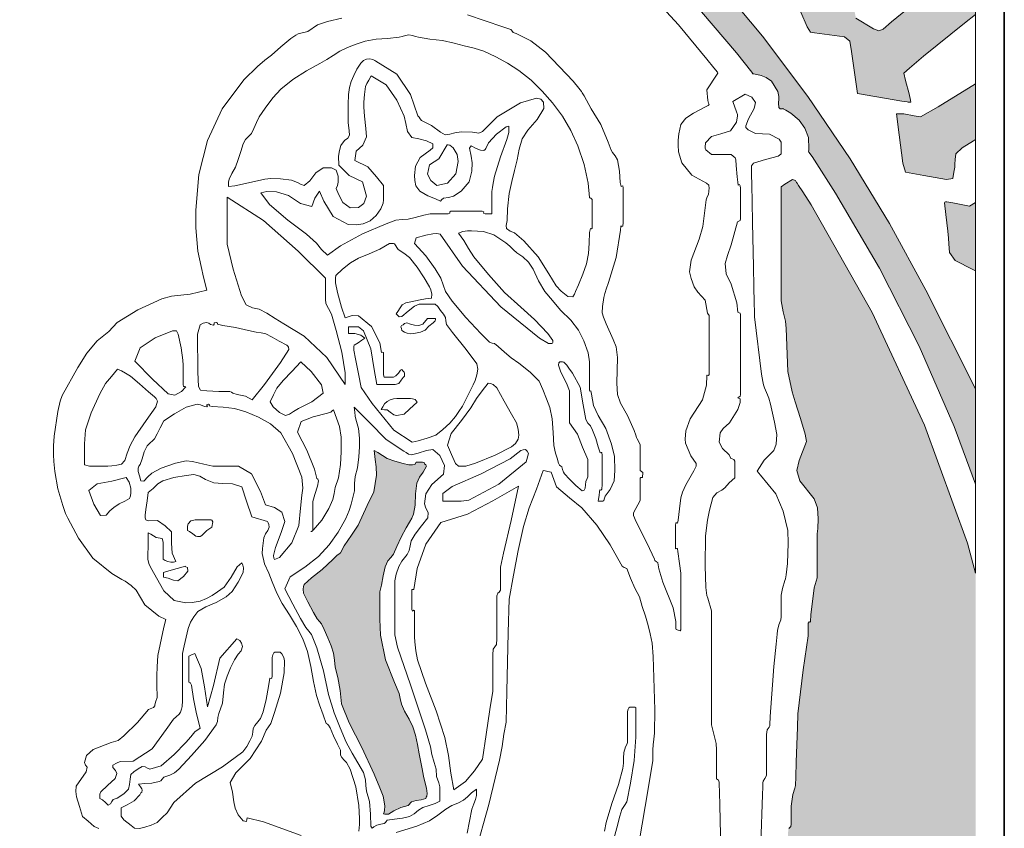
# Model space of a CAD drawing. Header units: metres. Extents: x -185 to -10, y 10 to 129.
# Tile 28 of 29: x -20 to -10, y 114 to 122. Entities that reach past the tile are written whole.
import ezdxf

# ---------------------------------------------------------------- set-up
doc = ezdxf.new("R2010")
doc.units = ezdxf.units.M
doc.header["$LTSCALE"] = 0.0125
doc.layers.add('Z_Schriftfeld-Logo', color=7, linetype='Continuous', lineweight=0, true_color=0xcccccc)
doc.layers.add('Z_Schriftfeld-Logoschraffur', color=7, linetype='Continuous', lineweight=0, true_color=0xdedede)

# ---------------------------------------------------------------- blocks, each defined once
blk = doc.blocks.new('UzK_Logo')
at = {"layer": 'Z_Schriftfeld-Logoschraffur'}
h = blk.add_hatch(color=256, dxfattribs=at)
h.dxf.hatch_style = 1
h.paths.add_polyline_path([(11.609, 17.016), (11.014, 16.91), (11.129, 16.315), (11.716, 16.421)], flags=17)
h.paths.add_polyline_path([(10.726, 15.474), (10.689, 15.684), (10.479, 15.646), (10.155, 15.589), (10.118, 15.462), (10.154, 15.219), (10.208, 14.983), (10.415, 15.02), (10.734, 15.078), (10.784, 15.15)], flags=17)
h.paths.add_polyline_path([(12.847, 15.516), (12.932, 15.578), (12.998, 15.563), (13.059, 15.539), (13.079, 15.509), (13.082, 15.469), (13.088, 15.431), (13.093, 15.391), (13.093, 15.258), (13.093, 15.128), (13.049, 15.074), (12.965, 15.013), (12.897, 14.952), (12.952, 14.917), (13.236, 14.874), (13.471, 14.839), (13.577, 14.832), (13.7, 14.817), (13.837, 14.801), (13.806, 14.883), (13.696, 15), (13.619, 15.103), (13.606, 15.244), (13.585, 15.549), (13.573, 15.739), (13.323, 15.792), (12.804, 15.9), (12.519, 15.959), (12.339, 15.753), (12.011, 15.377), (11.854, 15.196), (11.941, 15.027), (12.08, 14.756), (12.141, 14.642), (12.261, 14.642), (12.436, 14.642), (12.513, 14.642), (12.516, 14.631), (12.514, 14.611), (12.524, 14.542), (12.543, 14.468), (12.532, 14.398), (12.385, 14.245), (12.215, 14.086), (12.116, 14.17), (11.988, 14.454), (11.859, 14.738), (11.734, 14.884), (11.619, 14.9), (11.506, 14.913), (11.391, 14.924), (11.294, 14.932), (11.207, 14.939), (11.156, 14.902), (11.119, 14.839), (11.096, 14.791), (11.121, 14.772), (11.205, 14.748), (11.282, 14.731), (11.386, 14.469), (11.496, 14.141), (11.667, 13.858), (11.895, 13.716), (12.165, 13.659), (12.438, 13.604), (12.631, 13.769), (12.987, 14.094), (13.17, 14.262), (13.128, 14.432), (13.056, 14.722), (13.022, 14.852), (12.885, 14.852), (12.676, 14.852), (12.587, 14.868), (12.541, 14.966), (12.502, 15.056), (12.5, 15.104), (12.65, 15.289)])
h.paths.add_polyline_path([(14.874, 14.09), (14.874, 14.127), (14.871, 14.163), (14.858, 14.236), (14.84, 14.311), (14.664, 14.292), (14.359, 14.258), (14.246, 14.235), (14.268, 14.001), (14.296, 13.712), (14.307, 13.649), (14.322, 13.645), (14.337, 13.642), (14.385, 13.647), (14.537, 13.667), (14.642, 13.681), (14.667, 13.682), (14.716, 13.682), (14.742, 13.682), (14.792, 13.688), (14.866, 13.703), (14.912, 13.728), (14.895, 13.865), (14.877, 14.012), (14.874, 14.043)])
h.paths.add_polyline_path([(13.704, 12.948), (13.688, 13.044), (13.669, 13.14), (13.481, 13.119), (13.167, 13.085), (13.077, 13.049), (13.107, 12.777), (13.136, 12.504), (13.157, 12.479), (13.217, 12.479), (13.253, 12.479), (13.374, 12.493), (13.6, 12.523), (13.739, 12.582), (13.73, 12.696), (13.716, 12.832)])
h.paths.add_polyline_path([(13.749, 16.794), (12.925, 17.441), (12.07, 18.049), (11.186, 18.616), (10.436, 19.047), (9.79, 19.047), (10.277, 18.791), (11.061, 18.335), (11.823, 17.848), (12.563, 17.33), (13.28, 16.782), (13.973, 16.205), (14.641, 15.599), (15.283, 14.967), (15.898, 14.309), (16.119, 14.051), (16.119, 14.514), (16.019, 14.63), (15.297, 15.387), (14.54, 16.109)])
h.paths.add_polyline_path([(12.371, 19.047), (11.866, 19.047, -0.061115), (16.119, 15.614), (16.119, 16.001, 0.053309)])
h.paths.add_polyline_path([(16.065, 12.892), (16.076, 12.965), (16.077, 12.982), (16.072, 12.993), (16.062, 13), (16.022, 13.008), (15.913, 13.021), (15.473, 13.083), (15.434, 12.83), (15.424, 12.77), (15.385, 12.721), (15.278, 12.631), (14.856, 12.281), (14.436, 11.938), (14.331, 11.852), (14.29, 11.823), (14.223, 11.823), (13.979, 11.823), (13.876, 11.823), (13.833, 11.823), (14.124, 11.147), (14.197, 10.979), (14.236, 10.921), (14.28, 10.914), (14.452, 10.891), (14.622, 10.867), (14.684, 10.817), (14.703, 10.699), (14.772, 10.219), (15.276, 10.131), (15.34, 10.122), (15.349, 10.121), (15.38, 10.121), (15.377, 10.142), (15.36, 10.216), (15.321, 10.367), (15.302, 10.451), (15.365, 10.51), (15.526, 10.645), (15.992, 11.021), (16.119, 11.123), (16.119, 11.909), (16.116, 11.893), (16.109, 11.834), (16.073, 11.786), (15.971, 11.702), (15.564, 11.368), (15.161, 11.037), (15.063, 10.955), (15.013, 10.936), (14.955, 10.959), (14.754, 11.08), (14.696, 11.348), (14.685, 11.417), (14.731, 11.481), (14.958, 11.662), (15.28, 11.919), (15.602, 12.176), (15.829, 12.358), (15.888, 12.399), (15.91, 12.398), (15.995, 12.399)])
h.paths.add_polyline_path([(16.119, 10.328), (15.693, 10.066), (15.492, 9.951), (15.417, 9.965), (15.3, 9.987), (15.215, 9.988), (15.247, 9.746), (15.29, 9.423), (15.318, 9.319), (15.53, 9.282), (15.789, 9.237), (15.861, 9.248), (15.873, 9.318), (15.882, 9.378), (15.884, 9.41), (15.888, 9.465), (15.896, 9.529), (15.966, 9.597), (16.096, 9.679), (16.119, 9.693)])
h.paths.add_polyline_path([(16.119, 8.975), (16.049, 8.933), (15.976, 8.946), (15.86, 8.97), (15.793, 8.982), (15.778, 8.981), (15.769, 8.977), (15.763, 8.968), (15.779, 8.837), (15.802, 8.644), (15.811, 8.567), (15.814, 8.499), (15.822, 8.401), (15.886, 8.309), (16.088, 8.209), (16.119, 8.194)])
h = blk.add_hatch(color=256, dxfattribs=at)
h.dxf.hatch_style = 1
h.paths.add_polyline_path([(11.305, 13.347), (10.637, 13.89), (9.943, 14.401), (9.587, 14.643), (9.487, 14.709), (9.477, 14.296), (9.507, 14.275), (9.566, 14.235), (9.683, 14.155), (10.144, 13.825), (11.031, 13.12), (11.87, 12.361), (12.656, 11.548), (13.389, 10.685), (13.575, 10.446), (13.671, 10.424), (13.729, 10.403), (13.789, 10.36), (13.86, 10.243), (13.872, 10.184), (13.872, 10.158), (13.869, 10.11), (13.873, 10.057), (13.888, 10.042), (13.917, 10.046), (13.952, 10.028), (14.008, 9.994), (14.103, 9.916), (14.171, 9.824), (14.21, 9.715), (14.216, 9.587), (14.213, 9.56), (14.217, 9.55), (14.252, 9.498), (14.52, 9.081), (15.022, 8.222), (15.474, 7.332), (15.876, 6.414), (16.119, 5.755), (16.119, 6.73), (16.119, 6.844), (15.55, 7.971), (15.136, 8.733), (14.687, 9.471), (14.203, 10.185), (13.686, 10.873), (13.136, 11.535), (12.555, 12.168), (11.944, 12.773)])
h = blk.add_hatch(color=256, dxfattribs=at)
h.dxf.hatch_style = 1
h.paths.add_polyline_path([(16.119, 4.735), (16.026, 5.081), (15.537, 6.427), (14.94, 7.716), (14.241, 8.945), (14.146, 9.094), (14.099, 9.168), (14.081, 9.195), (14.062, 9.223), (14.029, 9.235), (13.941, 9.181), (13.901, 9.153), (13.901, 9.108), (13.901, 9.03), (13.901, 8.799), (13.9, 8.225), (13.9, 7.987), (13.9, 7.902), (13.9, 7.849), (13.924, 7.725), (13.942, 7.649), (13.947, 7.615), (13.955, 7.533), (13.976, 7.042), (14.024, 6.81), (14.059, 6.694), (14.12, 6.505), (14.175, 6.327), (14.187, 6.24), (14.103, 6.023), (14.077, 5.909), (14.112, 5.791), (14.275, 5.587), (14.313, 5.484), (14.322, 5.359), (14.317, 5.246), (14.31, 5.188), (14.31, 5.135), (14.31, 5.043), (14.31, 4.821), (14.31, 4.731), (14.31, 4.684), (14.275, 4.568), (14.238, 4.261), (14.233, 4.186), (14.228, 4.178), (14.218, 4.182), (14.206, 4.165), (14.206, 4.111), (14.206, 4.019), (14.151, 3.633), (14.09, 3.129), (14.085, 2.973), (14.078, 2.777), (14.071, 2.577), (14.065, 2.409), (14.062, 2.309), (14.054, 2.281), (14.032, 2.208), (14.012, 2.075), (14.012, 2.034), (14.012, 1.944), (14.012, 1.844), (13.985, 1.82), (13.98, 1.806), (13.977, 1.72), (13.971, 1.561), (13.957, 1.164), (13.952, 0.999), (13.948, 0.904), (13.918, 0.861), (13.917, 0.849), (13.917, 0.836), (13.917, 0.787), (13.917, 0.591), (13.917, 0.312), (13.917, -0.278), (13.917, -0.479), (13.917, -0.533), (13.918, -0.547), (13.935, -0.554), (13.956, -0.588), (13.956, -0.679), (13.956, -0.827), (13.956, -1.009), (13.956, -1.19), (13.956, -1.338), (13.956, -1.421), (13.959, -1.444), (13.972, -1.511), (14.073, -2.106), (14.087, -2.207), (14.093, -2.26), (14.093, -2.328), (14.093, -2.474), (14.093, -2.591), (14.119, -2.659), (14.144, -2.768), (14.155, -2.88), (14.166, -2.957), (14.189, -2.95), (14.189, -2.977), (14.189, -3.044), (14.189, -3.179), (14.189, -3.367), (14.189, -3.857), (14.189, -4.416), (14.189, -4.942), (14.189, -5.163), (14.189, -5.338), (14.189, -5.456), (14.189, -5.504), (14.196, -5.524), (14.243, -5.576), (14.351, -5.694), (14.431, -5.891), (14.447, -5.997), (14.431, -6.143), (14.36, -6.266), (14.241, -6.369), (14.165, -6.419), (14.143, -6.442), (14.143, -6.521), (14.143, -6.668), (14.143, -6.87), (14.143, -7.389), (14.143, -7.974), (14.143, -8.52), (14.143, -8.746), (14.143, -8.924), (14.143, -9.04), (14.143, -9.082), (14.191, -9.073), (14.201, -9.058), (14.382, -8.764), (15.048, -7.552), (15.615, -6.282), (16.079, -4.959), (16.119, -4.806)])
blk.add_hatch(color=256, dxfattribs=at).paths.add_polyline_path([(9.316, 4.211), (9.316, 4.365), (9.316, 4.522), (9.334, 4.6), (9.353, 4.707), (9.376, 4.811), (9.408, 4.878), (9.44, 4.914), (9.47, 4.953), (9.51, 5.043), (9.558, 5.15), (9.616, 5.256), (9.656, 5.318), (9.681, 5.364), (9.701, 5.411), (9.72, 5.514), (9.724, 5.643), (9.739, 5.764), (9.77, 5.833), (9.81, 5.893), (9.85, 5.96), (9.839, 5.976), (9.827, 5.986), (9.822, 6.003), (9.802, 6.005), (9.757, 6.005), (9.73, 6.005), (9.715, 5.979), (9.687, 5.974), (9.647, 5.975), (9.581, 5.989), (9.488, 6.018), (9.398, 6.047), (9.345, 6.082), (9.292, 6.114), (9.25, 6.14), (9.263, 6.037), (9.273, 5.951), (9.276, 5.857), (9.245, 5.665), (9.169, 5.511), (9.068, 5.287), (8.993, 5.17), (8.907, 5.049), (8.865, 4.968), (8.848, 4.954), (8.828, 4.943), (8.777, 4.892), (8.655, 4.779), (8.534, 4.683), (8.453, 4.607), (8.442, 4.583), (8.439, 4.555), (8.445, 4.508), (8.493, 4.408), (8.559, 4.287), (8.598, 4.215), (8.625, 4.186), (8.651, 4.157), (8.68, 4.093), (8.72, 3.998), (8.758, 3.905), (8.785, 3.823), (8.796, 3.741), (8.807, 3.662), (8.837, 3.546), (8.864, 3.395), (8.877, 3.243), (8.966, 3.025), (9.108, 2.743), (9.249, 2.438), (9.315, 2.284), (9.353, 2.187), (9.372, 2.077), (9.37, 2.026), (9.363, 2.004), (9.359, 1.985), (9.371, 1.982), (9.398, 1.982), (9.415, 1.982), (9.475, 2.02), (9.555, 2.058), (9.639, 2.083), (9.654, 2.096), (9.671, 2.121), (9.729, 2.137), (9.787, 2.147), (9.839, 2.163), (9.845, 2.176), (9.853, 2.189), (9.856, 2.22), (9.847, 2.279), (9.83, 2.351), (9.816, 2.417), (9.798, 2.502), (9.78, 2.595), (9.764, 2.671), (9.745, 2.779), (9.724, 2.886), (9.694, 2.98), (9.649, 3.07), (9.598, 3.16), (9.561, 3.238), (9.547, 3.303), (9.536, 3.362), (9.481, 3.489), (9.381, 3.748), (9.323, 4.028)])
at = {"layer": 'Z_Schriftfeld-Logo', "lineweight": 0}
for p, q in [((13.389, 10.685), (12.656, 11.548)), ((13.563, 10.462), (13.389, 10.685)), ((13.576, 10.445), (13.563, 10.462)), ((13.577, 10.445), (13.576, 10.445)), ((13.578, 10.445), (13.577, 10.445)), ((13.579, 10.444), (13.578, 10.445)), ((13.587, 10.443), (13.579, 10.444)), ((13.671, 10.424), (13.587, 10.443)), ((13.729, 10.403), (13.671, 10.424)), ((13.789, 10.36), (13.729, 10.403)), ((13.86, 10.243), (13.789, 10.36)), ((13.872, 10.184), (13.86, 10.243)), ((13.869, 10.11), (13.872, 10.158)), ((13.872, 10.158), (13.872, 10.184)), ((13.873, 10.057), (13.869, 10.11)), ((13.888, 10.042), (13.873, 10.057)), ((13.91, 10.045), (13.888, 10.042)), ((13.918, 10.046), (13.91, 10.045)), ((13.922, 10.044), (13.918, 10.046)), ((13.952, 10.028), (13.922, 10.044)), ((14.008, 9.994), (13.952, 10.028)), ((14.103, 9.916), (14.008, 9.994)), ((14.171, 9.824), (14.103, 9.916)), ((14.21, 9.715), (14.171, 9.824)), ((14.216, 9.587), (14.21, 9.715)), ((14.213, 9.561), (14.214, 9.57)), ((14.217, 9.55), (14.213, 9.561)), ((14.214, 9.57), (14.216, 9.587)), ((14.252, 9.498), (14.217, 9.55)), ((14.52, 9.081), (14.252, 9.498)), ((15.022, 8.222), (14.52, 9.081)), ((15.474, 7.332), (15.022, 8.222)), ((15.876, 6.414), (15.474, 7.332)), ((16.119, 5.755), (15.876, 6.414))]:
    blk.add_line(p, q, dxfattribs=at)
for points in [[(13.136, 11.535), (13.686, 10.873), (14.203, 10.185), (14.687, 9.471), (15.136, 8.733), (15.55, 7.971), (16.119, 6.844), (16.119, 19.047)], [(12.039, 11.754), (12.726, 11.002), (13.052, 10.611), (13.132, 10.511), (13.172, 10.462), (13.177, 10.451), (13.169, 10.441), (13.05, 10.26), (13.062, 10.14), (13.071, 10.11), (13.076, 10.094), (13.066, 10.082), (13.027, 10.061), (12.899, 9.994), (12.811, 9.936), (12.755, 9.864), (12.729, 9.758), (12.724, 9.684), (12.724, 9.627), (12.726, 9.552), (12.765, 9.425), (12.878, 9.287), (13.046, 9.193), (13.072, 9.171), (13.075, 9.163), (13.078, 9.14), (13.068, 9.065), (13.053, 9.037), (13.044, 9.005), (13.035, 8.944), (13.003, 8.697), (12.964, 8.553), (12.87, 8.313), (12.853, 8.179), (12.87, 8.103), (12.907, 8.01), (12.946, 7.95), (13.032, 7.858), (13.059, 7.71), (13.078, 7.68), (13.078, 7.039), (13.077, 7.007), (13.068, 6.996), (13.053, 6.999), (13.05, 6.996), (13.045, 6.886), (13, 6.717), (12.86, 6.5), (12.812, 6.364), (12.804, 6.27), (12.808, 6.222), (12.868, 6.076), (12.929, 5.989), (12.929, 5.96), (12.901, 5.905), (12.809, 5.747), (12.771, 5.664), (12.754, 5.598), (12.739, 5.473), (12.723, 5.341), (12.717, 5.309), (12.716, 5.31), (12.711, 5.312), (12.697, 5.311), (12.692, 5.281), (12.692, 5.041), (12.694, 5.015), (12.705, 5.017), (12.712, 5.019), (12.716, 5.015), (12.719, 4.984), (12.739, 4.847), (12.754, 4.738), (12.755, 4.703), (12.755, 4.091), (12.747, 4.077), (12.699, 4.092), (12.695, 4.106), (12.695, 4.186), (12.664, 4.339), (12.548, 4.635), (12.502, 4.788), (12.492, 4.854), (12.489, 4.858), (12.474, 4.868), (12.458, 4.88), (12.451, 4.895), (12.426, 4.953), (12.364, 5.082), (12.243, 5.324), (12.211, 5.397), (12.211, 5.428), (12.288, 5.569), (12.29, 5.589), (12.29, 5.824), (12.298, 5.829), (12.315, 5.832), (12.318, 5.889), (12.29, 5.912), (12.29, 6.207), (12.256, 6.272), (12.247, 6.288), (12.239, 6.314), (12.222, 6.368), (12.146, 6.537), (12.064, 6.681), (12.03, 6.778), (12.022, 6.91), (12.031, 7.2), (12.015, 7.324), (11.979, 7.409), (11.902, 7.585), (11.871, 7.662), (11.855, 7.714), (11.858, 7.785), (11.874, 7.886), (11.886, 7.935), (11.89, 7.946), (11.902, 7.982), (11.928, 8.058), (12.016, 8.346), (12.065, 8.658), (12.068, 8.702), (12.068, 8.706), (12.07, 8.704), (12.076, 8.7), (12.091, 8.701), (12.096, 8.745), (12.096, 9.14), (12.092, 9.163), (12.079, 9.158), (12.071, 9.157), (12.062, 9.203), (12.053, 9.33), (12.031, 9.462), (12.005, 9.505), (11.972, 9.545), (11.957, 9.572), (11.924, 9.664), (11.839, 9.864), (11.728, 10.043), (11.648, 10.191), (11.628, 10.225), (11.618, 10.24), (11.588, 10.279), (11.523, 10.361), (11.209, 10.691), (11.039, 10.822), (10.873, 10.904), (10.837, 10.917), (10.82, 10.941), (10.813, 10.949), (10.719, 10.98), (10.317, 11.117)], [(8.883, 11.08), (8.718, 11.042), (8.604, 11.003), (8.494, 10.928), (8.383, 10.901), (8.356, 10.887), (8.298, 10.846), (8.184, 10.752), (8.078, 10.657), (8.048, 10.634), (8.003, 10.599), (7.918, 10.526), (7.763, 10.374), (7.515, 10.044), (7.346, 9.683), (7.247, 9.295), (7.214, 8.884), (7.214, 8.77), (7.214, 8.684), (7.236, 8.417), (7.273, 8.241), (7.302, 8.12), (7.339, 7.97), (7.15, 7.925), (6.935, 7.903), (6.824, 7.874), (6.553, 7.745), (6.316, 7.6), (6.222, 7.498), (6.086, 7.393), (5.97, 7.25), (5.867, 7.086), (5.686, 6.768), (5.663, 6.701), (5.637, 6.584), (5.594, 6.302), (5.587, 6.192), (5.587, 6.168), (5.588, 6.089), (5.593, 6.013), (5.604, 5.9), (5.638, 5.701), (5.694, 5.511), (5.727, 5.42), (5.751, 5.365), (5.874, 5.138), (6.039, 4.909), (6.254, 4.732), (6.369, 4.664), (6.405, 4.644), (6.474, 4.597), (6.532, 4.543), (6.631, 4.376), (6.793, 4.247), (6.872, 4.207), (6.848, 4.119), (6.778, 3.794), (6.773, 3.668), (6.769, 3.567), (6.768, 3.426), (6.771, 3.351), (6.773, 3.317), (6.752, 3.263), (6.745, 3.229), (6.745, 3.22), (6.729, 3.203), (6.673, 3.177), (6.547, 3.031), (6.391, 2.879), (6.326, 2.823), (6.247, 2.803), (6.04, 2.721), (5.965, 2.652), (5.942, 2.572), (5.954, 2.543), (5.971, 2.52), (5.96, 2.468), (5.847, 2.304), (5.844, 2.24), (5.852, 2.179), (5.884, 2.069), (5.919, 1.957), (5.984, 1.903), (6.052, 1.843), (6.106, 1.817)], [(16.119, 11.123), (15.992, 11.021), (15.526, 10.645), (15.365, 10.51), (15.302, 10.451), (15.321, 10.367), (15.36, 10.216), (15.377, 10.142), (15.38, 10.121), (15.365, 10.121), (15.349, 10.121), (15.34, 10.122), (15.276, 10.131), (14.772, 10.219), (14.703, 10.699), (14.684, 10.817), (14.622, 10.867), (14.452, 10.891), (14.28, 10.914), (14.236, 10.921), (14.197, 10.979), (14.124, 11.147)], [(14.754, 11.08), (14.955, 10.959), (15.013, 10.936), (15.063, 10.955), (15.161, 11.037), (15.564, 11.368)], [(16.119, 9.693), (16.096, 9.679), (15.966, 9.597), (15.896, 9.529), (15.888, 9.465), (15.884, 9.41), (15.882, 9.378), (15.873, 9.318), (15.861, 9.248), (15.789, 9.237), (15.53, 9.282), (15.318, 9.319), (15.29, 9.423), (15.247, 9.746), (15.215, 9.988), (15.3, 9.987), (15.417, 9.965), (15.492, 9.951), (15.693, 10.066), (16.119, 10.328)], [(13.216, 1.247), (13.197, 2.083), (13.194, 2.235), (13.191, 2.326), (13.191, 2.35), (13.182, 2.372), (13.161, 2.385), (13.16, 2.42), (13.16, 2.512), (13.16, 2.716), (13.156, 2.789), (13.102, 3.004), (13.102, 3.095), (13.102, 3.243), (13.102, 3.639), (13.102, 4.043), (13.102, 4.202), (13.102, 4.307), (13.06, 4.452), (13.051, 4.483), (13.04, 4.573), (13.03, 4.82), (13.035, 5.165), (13.056, 5.342), (13.082, 5.455), (13.12, 5.603), (13.163, 5.655), (13.221, 5.685), (13.254, 5.711), (13.307, 5.768), (13.369, 5.825), (13.369, 5.906), (13.369, 6.016), (13.357, 6.037), (13.339, 6.043), (13.33, 6.046), (13.326, 6.048), (13.306, 6.089), (13.231, 6.161), (13.192, 6.234), (13.203, 6.339), (13.236, 6.389), (13.308, 6.456), (13.405, 6.608), (13.431, 6.689), (13.431, 6.731), (13.403, 6.74), (13.432, 6.76), (13.433, 6.774), (13.433, 6.83), (13.433, 7.053), (13.433, 7.339), (13.433, 7.587), (13.433, 7.664), (13.433, 7.693), (13.431, 7.71), (13.421, 7.711), (13.405, 7.719), (13.394, 7.827), (13.328, 8.038), (13.272, 8.158), (13.261, 8.276), (13.288, 8.366), (13.327, 8.49), (13.402, 8.754), (13.43, 8.768), (13.433, 8.785), (13.433, 8.832), (13.433, 9.049), (13.433, 9.136), (13.432, 9.165), (13.425, 9.179), (13.41, 9.173), (13.403, 9.205), (13.398, 9.268), (13.385, 9.397), (13.38, 9.459), (13.375, 9.484), (13.328, 9.52), (13.302, 9.52), (13.239, 9.52), (13.103, 9.52), (13.039, 9.574), (13.031, 9.593), (13.03, 9.604), (13.035, 9.654), (13.102, 9.727), (13.21, 9.757), (13.32, 9.794), (13.391, 9.891), (13.4, 9.964), (13.399, 9.978), (13.391, 10.009), (13.348, 10.128), (13.489, 10.212), (13.489, 10.212), (13.563, 10.178), (13.605, 10.117), (13.592, 10.049), (13.525, 9.928), (13.497, 9.848), (13.497, 9.83), (13.522, 9.804), (13.605, 9.76), (13.767, 9.756), (13.875, 9.698), (13.898, 9.664), (13.898, 9.563), (13.898, 9.529), (13.897, 9.524), (13.865, 9.501), (13.721, 9.465), (13.582, 9.424), (13.562, 9.392), (13.561, 9.358), (13.561, 9.336), (13.562, 9.296), (13.565, 9.171), (13.568, 8.98), (13.573, 8.746), (13.583, 8.239), (13.587, 8.01), (13.591, 7.829), (13.593, 7.717), (13.596, 7.668), (13.675, 7.01), (13.69, 6.926), (13.697, 6.891), (13.71, 6.855), (13.745, 6.776), (13.76, 6.738), (13.778, 6.669), (13.825, 6.463), (13.851, 6.32), (13.844, 6.211), (13.816, 6.14), (13.704, 6.029), (13.626, 5.903), (13.662, 5.855), (13.837, 5.644), (13.921, 5.445), (13.977, 5.224), (13.98, 5.081), (13.97, 4.848), (13.955, 4.719), (13.947, 4.672), (13.942, 4.653), (13.916, 4.563), (13.9, 4.487), (13.9, 4.46), (13.9, 4.392), (13.9, 4.239), (13.895, 4.204), (13.873, 4.147), (13.859, 4.083), (13.853, 4.038), (13.85, 4.002), (13.842, 3.927), (13.817, 3.67), (13.799, 3.461), (13.775, 3.097), (13.771, 3.003), (13.77, 2.993), (13.763, 2.976), (13.741, 2.945), (13.73, 2.891), (13.73, 2.774), (13.73, 2.62), (13.73, 2.485), (13.73, 2.423), (13.712, 2.39), (13.693, 2.358), (13.69, 2.34), (13.689, 2.294), (13.686, 2.202), (13.667, 1.647)], [(13.985, 1.82), (14.01, 1.842), (14.012, 1.869), (14.012, 1.944), (14.012, 2.034), (14.012, 2.075), (14.032, 2.208), (14.054, 2.281), (14.062, 2.309), (14.065, 2.409), (14.071, 2.577), (14.078, 2.777), (14.085, 2.973), (14.09, 3.129), (14.151, 3.633), (14.206, 4.019), (14.206, 4.111), (14.206, 4.165), (14.218, 4.182), (14.228, 4.178), (14.233, 4.186), (14.238, 4.261), (14.275, 4.568), (14.31, 4.684), (14.31, 4.731), (14.31, 4.821), (14.31, 5.043), (14.31, 5.135), (14.31, 5.188), (14.317, 5.246), (14.322, 5.359), (14.313, 5.484), (14.275, 5.587), (14.112, 5.791), (14.077, 5.909), (14.103, 6.023), (14.187, 6.24), (14.175, 6.327), (14.12, 6.505), (14.059, 6.694), (14.024, 6.81), (13.976, 7.042), (13.955, 7.533), (13.947, 7.615), (13.942, 7.649), (13.924, 7.725), (13.9, 7.849), (13.9, 7.902), (13.9, 7.987), (13.9, 8.225), (13.901, 8.799), (13.901, 9.03), (13.901, 9.108), (13.901, 9.153), (13.941, 9.181), (14.029, 9.235), (14.062, 9.223), (14.075, 9.203), (14.08, 9.197), (14.081, 9.195), (14.081, 9.195), (14.081, 9.195), (14.099, 9.168), (14.146, 9.094), (14.241, 8.945), (14.94, 7.716), (15.537, 6.427), (16.026, 5.081), (16.119, 4.735)], [(16.119, 8.194), (16.088, 8.209), (15.886, 8.309), (15.822, 8.401), (15.814, 8.499), (15.811, 8.567), (15.802, 8.644), (15.779, 8.837), (15.763, 8.968), (15.769, 8.977), (15.778, 8.981), (15.793, 8.982), (15.86, 8.97), (15.976, 8.946), (16.049, 8.933), (16.119, 8.975)], [(11.988, 1.7), (12.021, 1.828), (12.055, 1.961), (12.081, 2.034), (12.111, 2.081), (12.135, 2.124), (12.18, 2.335), (12.221, 2.595), (12.239, 2.862), (12.24, 2.978), (12.241, 3.104), (12.241, 3.201), (12.23, 3.206), (12.197, 3.206), (12.172, 3.206), (12.161, 3.196), (12.15, 3.181), (12.144, 3.155), (12.144, 3.089), (12.144, 2.924), (12.144, 2.802), (12.138, 2.78), (12.12, 2.752), (12.102, 2.686), (12.098, 2.623), (12.097, 2.564), (12.091, 2.504), (12.041, 2.321), (11.967, 2.106), (11.9, 1.886), (11.881, 1.787)], [(10.404, 1.538), (10.561, 2.094), (10.683, 2.601), (10.714, 2.755), (10.733, 2.898), (10.758, 3.033), (10.766, 3.384), (10.782, 4.06), (10.791, 4.438), (10.841, 4.713), (10.896, 4.995), (10.955, 5.27), (11.021, 5.485), (11.103, 5.697), (11.181, 5.91), (11.205, 5.906), (11.236, 5.898), (11.271, 5.89), (11.334, 5.724), (11.481, 5.597), (11.623, 5.482), (11.792, 5.284), (11.947, 5.062), (12.067, 4.842), (12.084, 4.818), (12.107, 4.802), (12.136, 4.789), (12.18, 4.679), (12.229, 4.565), (12.283, 4.467), (12.313, 4.354), (12.349, 4.245), (12.38, 4.14), (12.404, 4.042), (12.424, 3.938), (12.436, 3.783), (12.457, 3.175), (12.452, 2.907), (12.442, 2.806), (12.436, 2.778), (12.434, 2.714), (12.433, 2.597), (12.375, 2.249), (12.282, 1.688)], [(8.417, 1.738), (7.986, 1.896), (7.8, 1.942), (7.795, 1.922), (7.792, 1.898), (7.755, 1.906), (7.696, 1.974), (7.664, 2.05), (7.646, 2.125), (7.631, 2.232), (7.607, 2.343), (7.67, 2.455), (7.835, 2.62), (7.962, 2.815), (8.017, 2.941), (8.044, 2.98), (8.07, 3.019), (8.114, 3.144), (8.18, 3.366), (8.223, 3.599), (8.228, 3.733), (8.218, 3.772), (8.197, 3.814), (8.178, 3.834), (8.146, 3.834), (8.115, 3.834), (8.103, 3.825), (8.092, 3.804), (8.085, 3.774), (8.084, 3.737), (8.084, 3.645), (8.084, 3.563), (8.082, 3.536), (8.073, 3.533), (8.06, 3.535), (8.042, 3.44), (8.017, 3.294), (7.981, 3.151), (7.952, 3.076), (7.922, 3.036), (7.888, 2.996), (7.869, 2.961), (7.865, 2.919), (7.857, 2.874), (7.832, 2.82), (7.796, 2.754), (7.751, 2.695), (7.517, 2.524), (7.209, 2.337), (6.963, 2.114), (6.887, 1.997), (6.831, 1.944), (6.772, 1.889), (6.705, 1.856), (6.632, 1.833), (6.571, 1.82), (6.513, 1.824), (6.474, 1.852), (6.39, 1.918), (6.362, 1.958), (6.362, 2.015), (6.362, 2.056), (6.429, 2.089), (6.51, 2.134), (6.573, 2.203), (6.587, 2.226), (6.597, 2.234), (6.602, 2.257), (6.598, 2.273), (6.583, 2.295), (6.558, 2.326), (6.631, 2.333), (6.713, 2.338), (6.794, 2.354), (6.815, 2.364), (6.831, 2.382), (6.849, 2.407), (6.918, 2.43), (6.971, 2.453), (7.02, 2.496), (7.164, 2.653), (7.315, 2.823), (7.447, 3.002), (7.46, 3.042), (7.464, 3.088), (7.477, 3.132), (7.519, 3.252), (7.53, 3.369), (7.541, 3.469), (7.57, 3.56), (7.611, 3.655), (7.656, 3.747), (7.699, 3.81), (7.733, 3.85), (7.746, 3.899), (7.737, 3.936), (7.718, 3.968), (7.681, 3.985), (7.488, 3.764), (7.414, 3.454), (7.346, 3.21), (7.311, 3.436), (7.275, 3.649), (7.201, 3.817), (7.183, 3.812), (7.157, 3.8), (7.133, 3.787), (7.133, 3.696), (7.133, 3.56), (7.133, 3.499), (7.138, 3.483), (7.148, 3.487), (7.163, 3.458), (7.186, 3.299), (7.222, 3.131), (7.262, 2.964), (7.202, 2.925), (7.158, 2.866), (7.099, 2.802), (6.966, 2.663), (6.816, 2.535), (6.689, 2.496), (6.66, 2.508), (6.635, 2.523), (6.599, 2.527), (6.554, 2.502), (6.507, 2.467), (6.47, 2.436), (6.462, 2.382), (6.458, 2.323), (6.445, 2.269), (6.391, 2.213), (6.316, 2.166), (6.27, 2.15), (6.255, 2.129), (6.239, 2.1), (6.214, 2.084), (6.183, 2.114), (6.149, 2.145), (6.119, 2.163), (6.119, 2.185), (6.119, 2.21), (6.128, 2.236), (6.206, 2.309), (6.293, 2.391), (6.311, 2.447), (6.295, 2.482), (6.267, 2.517), (6.266, 2.544), (6.308, 2.566), (6.351, 2.586), (6.499, 2.59), (6.716, 2.729), (6.875, 2.949), (6.957, 3.068), (6.99, 3.096), (7.022, 3.124), (7.04, 3.15), (7.051, 3.181), (7.058, 3.213), (7.061, 3.279), (7.061, 3.552), (7.061, 3.818), (7.08, 3.906), (7.105, 4.004), (7.126, 4.104), (7.152, 4.177), (7.191, 4.237), (7.236, 4.3), (7.327, 4.351), (7.447, 4.402), (7.561, 4.468), (7.629, 4.527), (7.699, 4.633), (7.756, 4.746), (7.76, 4.798), (7.752, 4.828), (7.74, 4.854), (7.684, 4.808), (7.617, 4.69), (7.536, 4.577), (7.462, 4.524), (7.399, 4.483), (7.336, 4.446), (7.262, 4.417), (7.173, 4.401), (7.1, 4.397), (6.968, 4.424), (6.85, 4.533), (6.763, 4.682), (6.711, 4.778), (6.681, 4.834), (6.667, 4.893), (6.666, 4.941), (6.667, 4.978), (6.668, 5.016), (6.668, 5.054), (6.668, 5.137), (6.668, 5.198), (6.701, 5.183), (6.762, 5.146), (6.829, 5.133), (6.841, 5.092), (6.841, 4.975), (6.841, 4.895), (6.865, 4.881), (6.893, 4.87), (6.927, 4.864), (6.959, 4.864), (6.975, 4.865), (6.987, 4.871), (6.943, 4.964), (6.937, 5.08), (6.937, 5.208), (6.864, 5.279), (6.776, 5.34), (6.668, 5.336), (6.643, 5.348), (6.636, 5.369), (6.634, 5.401), (6.642, 5.465), (6.659, 5.563), (6.671, 5.658), (6.727, 5.706), (6.779, 5.756), (6.835, 5.793), (6.962, 5.829), (7.102, 5.854), (7.19, 5.863), (7.259, 5.846), (7.326, 5.809), (7.42, 5.771), (7.519, 5.762), (7.634, 5.758), (7.741, 5.724), (7.792, 5.561), (7.853, 5.382), (8.033, 5.328), (8.04, 5.311), (8.048, 5.294), (8.052, 5.263), (8.036, 5.224), (8.008, 5.185), (7.991, 5.139), (7.982, 5.081), (7.974, 5.02), (7.972, 4.962), (7.999, 4.844), (8.046, 4.736), (8.085, 4.639), (8.138, 4.508), (8.201, 4.391), (8.284, 4.26), (8.364, 4.129), (8.436, 3.988), (8.489, 3.84), (8.528, 3.67), (8.559, 3.497), (8.593, 3.338), (8.627, 3.232), (8.669, 3.118), (8.702, 3.02), (8.716, 3.01), (8.729, 3.001), (8.747, 2.97), (8.786, 2.878), (8.83, 2.782), (8.868, 2.714), (8.868, 2.689), (8.868, 2.658), (8.882, 2.629), (8.907, 2.601), (8.933, 2.571), (8.976, 2.498), (9.043, 2.296), (9.077, 2.081), (9.083, 1.932), (9.085, 1.864), (9.077, 1.788)], [(9.503, 1.771), (9.737, 1.845), (9.882, 1.906), (9.976, 1.971), (10.068, 2.041), (10.136, 2.081), (10.206, 2.11), (10.272, 2.142), (10.317, 2.18), (10.363, 2.227), (10.418, 2.269), (10.418, 2.25), (10.418, 2.216), (10.418, 2.195), (10.408, 2.149), (10.389, 2.101), (10.368, 2.038), (10.339, 1.904), (10.311, 1.764)]]:
    blk.add_lwpolyline(points, dxfattribs=at)
for points in [[(9.647, 10.889), (9.687, 10.883), (9.723, 10.872), (9.758, 10.861), (9.886, 10.84), (10.032, 10.826), (10.165, 10.795), (10.279, 10.763), (10.394, 10.738), (10.504, 10.701), (10.64, 10.638), (10.775, 10.564), (10.904, 10.482), (11.042, 10.372), (11.171, 10.247), (11.288, 10.114), (11.4, 9.959), (11.496, 9.797), (11.578, 9.622), (11.651, 9.406), (11.695, 9.194), (11.712, 9.032), (11.715, 9.027), (11.726, 9.021), (11.74, 9.008), (11.74, 8.885), (11.74, 8.734), (11.74, 8.681), (11.732, 8.671), (11.72, 8.675), (11.711, 8.629), (11.707, 8.509), (11.697, 8.389), (11.674, 8.274), (11.634, 8.153), (11.586, 8.034), (11.552, 7.955), (11.538, 7.926), (11.521, 7.895), (11.461, 7.897), (11.387, 7.958), (11.328, 8.022), (11.247, 8.159), (11.122, 8.354), (10.959, 8.535), (10.855, 8.626), (10.804, 8.647), (10.763, 8.675), (10.76, 8.712), (10.768, 8.768), (10.774, 8.9), (10.794, 9.077), (10.823, 9.212), (10.853, 9.34), (10.883, 9.461), (10.906, 9.581), (10.942, 9.701), (11.004, 9.799), (11.111, 9.921), (11.189, 10.047), (11.186, 10.12), (11.155, 10.153), (11.103, 10.164), (10.921, 10.113), (10.656, 9.953), (10.489, 9.786), (10.446, 9.767), (10.374, 9.777), (10.245, 9.779), (10.172, 9.77), (10.113, 9.755), (10.062, 9.745), (10.009, 9.777), (9.904, 9.854), (9.79, 9.912), (9.775, 9.93), (9.764, 9.949), (9.75, 9.963), (9.667, 10.208), (9.508, 10.44), (9.27, 10.589), (9.258, 10.597), (9.236, 10.609), (9.202, 10.615), (9.163, 10.611), (9.128, 10.597), (9.098, 10.565), (9.054, 10.496), (9.017, 10.425), (8.987, 10.355), (8.969, 10.287), (8.958, 10.209), (8.952, 10.095), (8.954, 9.888), (8.965, 9.792), (8.97, 9.742), (8.951, 9.708), (8.913, 9.68), (8.871, 9.626), (8.853, 9.567), (8.843, 9.501), (8.848, 9.401), (8.966, 9.282), (9.118, 9.209), (9.162, 9.044), (9.131, 8.96), (9.071, 8.916), (8.977, 8.912), (8.894, 8.973), (8.844, 9.068), (8.816, 9.134), (8.831, 9.166), (8.839, 9.205), (8.839, 9.273), (8.816, 9.342), (8.764, 9.371), (8.67, 9.368), (8.584, 9.311), (8.517, 9.219), (8.453, 9.168), (8.408, 9.183), (8.376, 9.203), (8.308, 9.227), (8.18, 9.242), (8.071, 9.246), (8.001, 9.239), (7.85, 9.207), (7.66, 9.165), (7.586, 9.157), (7.586, 9.182), (7.586, 9.205), (7.593, 9.238), (7.626, 9.304), (7.665, 9.377), (7.698, 9.463), (7.726, 9.555), (7.756, 9.645), (7.782, 9.694), (7.816, 9.728), (7.848, 9.763), (7.875, 9.82), (7.905, 9.888), (7.937, 9.951), (8.007, 10.053), (8.094, 10.168), (8.186, 10.27), (8.321, 10.379), (8.477, 10.478), (8.631, 10.561), (8.711, 10.606), (8.781, 10.655), (8.857, 10.702), (8.947, 10.744), (9.045, 10.784), (9.149, 10.818), (9.273, 10.839), (9.404, 10.846), (9.536, 10.861), (9.571, 10.872), (9.607, 10.883)], [(9.216, 10.42), (9.388, 10.319), (9.51, 10.141), (9.593, 9.958), (9.612, 9.876), (9.632, 9.786), (9.682, 9.717), (9.762, 9.702), (9.848, 9.678), (9.919, 9.644), (9.919, 9.625), (9.919, 9.597), (9.889, 9.571), (9.777, 9.487), (9.722, 9.387), (9.711, 9.283), (9.714, 9.226), (9.726, 9.165), (9.771, 9.103), (9.862, 9.048), (9.953, 9.015), (10.008, 8.988), (10.013, 8.994), (10.02, 9.005), (10.044, 9.021), (10.099, 9.032), (10.155, 9.045), (10.245, 9.103), (10.334, 9.209), (10.368, 9.33), (10.37, 9.425), (10.36, 9.504), (10.339, 9.593), (10.358, 9.619), (10.415, 9.591), (10.467, 9.57), (10.504, 9.569), (10.518, 9.577), (10.525, 9.59), (10.556, 9.656), (10.648, 9.753), (10.758, 9.837), (10.788, 9.845), (10.788, 9.804), (10.788, 9.773), (10.767, 9.693), (10.695, 9.494), (10.626, 9.274), (10.609, 9.196), (10.601, 9.144), (10.596, 9.097), (10.596, 9.041), (10.596, 8.921), (10.596, 8.845), (10.578, 8.844), (10.54, 8.844), (10.517, 8.844), (10.499, 8.851), (10.502, 8.866), (10.484, 8.875), (10.39, 8.875), (10.217, 8.875), (10.128, 8.875), (10.113, 8.866), (10.115, 8.85), (10.097, 8.843), (10.035, 8.843), (9.938, 8.843), (9.891, 8.842), (9.817, 8.828), (9.72, 8.803), (9.639, 8.782), (9.57, 8.777), (9.497, 8.772), (9.386, 8.73), (9.117, 8.614), (8.868, 8.479), (8.716, 8.373), (8.651, 8.436), (8.592, 8.51), (8.477, 8.612), (8.264, 8.773), (8.055, 8.952), (7.955, 9.082), (7.989, 9.091), (8.023, 9.099), (8.136, 9.096), (8.273, 9.054), (8.409, 8.96), (8.539, 8.926), (8.573, 9.024), (8.628, 9.103), (8.677, 8.99), (8.784, 8.815), (8.954, 8.723), (9.05, 8.716), (9.125, 8.73), (9.206, 8.764), (9.273, 8.825), (9.327, 8.899), (9.355, 8.964), (9.357, 9.005), (9.357, 9.096), (9.357, 9.166), (9.277, 9.267), (9.178, 9.381), (9.029, 9.452), (9.046, 9.56), (9.121, 9.63), (9.163, 9.723), (9.157, 9.82), (9.141, 9.959), (9.131, 10.062), (9.134, 10.121), (9.141, 10.208), (9.151, 10.298), (9.165, 10.335), (9.191, 10.373)], [(10.085, 9.631), (10.094, 9.631), (10.113, 9.629), (10.154, 9.598), (10.197, 9.523), (10.21, 9.441), (10.183, 9.3), (10.089, 9.195), (9.968, 9.167), (9.898, 9.226), (9.86, 9.297), (9.881, 9.405), (9.988, 9.471)], [(7.571, 9.035), (7.988, 8.767), (8.381, 8.417), (8.696, 8.109), (8.696, 8.005), (8.696, 7.87), (8.699, 7.819), (8.728, 7.762), (8.762, 7.698), (8.815, 7.511), (8.883, 7.263), (8.918, 7.027), (8.918, 6.963), (8.918, 6.919), (8.918, 6.894), (8.709, 7.202), (8.451, 7.445), (8.218, 7.587), (8.121, 7.646), (8.023, 7.71), (7.936, 7.753), (7.86, 7.771), (7.788, 7.802), (7.735, 7.905), (7.64, 8.213), (7.573, 8.496), (7.571, 8.627), (7.571, 8.887)], [(10.364, 8.65), (10.498, 8.641), (10.617, 8.602), (10.756, 8.514), (10.799, 8.475), (10.841, 8.433), (10.882, 8.399), (10.948, 8.352), (11.014, 8.29), (11.066, 8.21), (11.129, 8.076), (11.201, 7.957), (11.289, 7.854), (11.377, 7.742), (11.497, 7.629), (11.584, 7.514), (11.644, 7.391), (11.694, 7.254), (11.709, 7.152), (11.709, 7.037), (11.709, 6.887), (11.709, 6.83), (11.714, 6.818), (11.725, 6.822), (11.733, 6.782), (11.754, 6.652), (11.81, 6.537), (11.896, 6.391), (11.963, 6.21), (11.994, 6.072), (11.999, 5.911), (11.993, 5.793), (11.946, 5.694), (11.888, 5.618), (11.883, 5.594), (11.873, 5.569), (11.861, 5.559), (11.835, 5.559), (11.81, 5.559), (11.813, 5.581), (11.821, 5.626), (11.825, 5.672), (11.829, 5.691), (11.841, 5.685), (11.852, 5.695), (11.854, 5.749), (11.854, 5.927), (11.854, 6.082), (11.852, 6.115), (11.845, 6.117), (11.832, 6.112), (11.811, 6.179), (11.781, 6.277), (11.746, 6.373), (11.721, 6.42), (11.692, 6.453), (11.668, 6.493), (11.638, 6.66), (11.603, 6.863), (11.517, 7.024), (11.473, 7.08), (11.45, 7.115), (11.416, 7.147), (11.401, 7.152), (11.381, 7.152), (11.367, 7.152), (11.366, 7.147), (11.359, 7.139), (11.355, 7.114), (11.384, 7.034), (11.447, 6.91), (11.483, 6.821), (11.483, 6.729), (11.483, 6.551), (11.483, 6.454), (11.572, 6.325), (11.632, 6.177), (11.692, 6.034), (11.692, 5.979), (11.692, 5.885), (11.692, 5.839), (11.683, 5.819), (11.667, 5.783), (11.66, 5.708), (11.658, 5.7), (11.651, 5.685), (11.625, 5.678), (11.555, 5.739), (11.483, 5.811), (11.424, 5.873), (11.414, 5.892), (11.403, 5.923), (11.395, 5.952), (11.383, 5.961), (11.369, 5.97), (11.357, 5.995), (11.34, 6.05), (11.32, 6.109), (11.304, 6.195), (11.295, 6.346), (11.285, 6.5), (11.257, 6.63), (11.219, 6.731), (11.177, 6.835), (11.137, 6.932), (11.032, 7.035), (10.902, 7.135), (10.814, 7.199), (10.74, 7.263), (10.668, 7.329), (10.624, 7.362), (10.598, 7.367), (10.567, 7.376), (10.47, 7.475), (10.296, 7.66), (10.14, 7.844), (10.067, 7.956), (10.04, 8.031), (10.012, 8.109), (9.949, 8.215), (9.842, 8.365), (9.713, 8.506), (9.732, 8.57), (9.839, 8.6), (9.921, 8.616), (9.961, 8.617), (9.987, 8.616), (10.005, 8.613), (10.259, 8.247), (10.696, 7.781), (11.14, 7.423), (11.243, 7.36), (11.264, 7.36), (11.279, 7.36), (11.287, 7.367), (11.29, 7.374), (11.29, 7.395), (11.235, 7.477), (11.082, 7.636), (10.925, 7.776), (10.738, 7.943), (10.558, 8.152), (10.39, 8.354), (10.329, 8.447), (10.275, 8.54), (10.214, 8.624), (10.264, 8.643), (10.317, 8.649)], [(9.427, 8.503), (9.442, 8.503), (9.47, 8.503), (9.484, 8.499), (9.524, 8.437), (9.588, 8.393), (9.654, 8.344), (9.743, 8.234), (9.821, 8.111), (9.883, 8.01), (9.896, 7.974), (9.908, 7.924), (9.905, 7.879), (9.837, 7.873), (9.775, 7.862), (9.721, 7.848), (9.668, 7.839), (9.612, 7.826), (9.572, 7.803), (9.547, 7.768), (9.52, 7.727), (9.503, 7.699), (9.516, 7.685), (9.535, 7.666), (9.568, 7.671), (9.638, 7.732), (9.711, 7.788), (9.763, 7.811), (9.855, 7.811), (9.949, 7.811), (9.977, 7.785), (10.008, 7.738), (10.043, 7.695), (10.065, 7.66), (10.071, 7.619), (10.078, 7.579), (10.145, 7.488), (10.302, 7.294), (10.425, 7.13), (10.434, 7.07), (10.424, 7.005), (10.405, 6.938), (10.381, 6.888), (10.328, 6.782), (10.287, 6.699), (10.259, 6.647), (10.219, 6.584), (10.178, 6.526), (10.115, 6.453), (10.034, 6.379), (9.954, 6.314), (9.856, 6.28), (9.755, 6.25), (9.684, 6.233), (9.475, 6.372), (9.228, 6.677), (9.103, 6.858), (9.073, 7.016), (9.037, 7.186), (9.019, 7.286), (9.019, 7.301), (9.019, 7.328), (9.022, 7.343), (9.069, 7.37), (9.11, 7.401), (9.145, 7.423), (9.099, 7.456), (9.03, 7.477), (8.957, 7.476), (8.957, 7.501), (8.957, 7.539), (8.959, 7.553), (9.007, 7.553), (9.073, 7.553), (9.129, 7.507), (9.213, 7.299), (9.25, 7.064), (9.281, 6.893), (9.376, 6.893), (9.492, 6.893), (9.533, 6.904), (9.559, 6.941), (9.583, 6.974), (9.599, 6.988), (9.599, 7.006), (9.599, 7.024), (9.593, 7.034), (9.578, 7.049), (9.565, 7.064), (9.552, 7.056), (9.529, 7.024), (9.497, 6.991), (9.47, 6.976), (9.415, 6.976), (9.364, 6.976), (9.358, 7.004), (9.358, 7.126), (9.358, 7.232), (9.356, 7.259), (9.347, 7.261), (9.334, 7.257), (9.314, 7.37), (9.222, 7.557), (9.071, 7.677), (8.999, 7.68), (8.964, 7.67), (8.921, 7.655), (8.876, 7.777), (8.833, 7.943), (8.81, 8.054), (8.809, 8.09), (8.81, 8.114), (8.814, 8.139), (8.89, 8.211), (8.98, 8.285), (9.071, 8.337), (9.194, 8.386), (9.316, 8.441)], [(9.86, 7.649), (9.887, 7.649), (9.934, 7.649), (9.951, 7.648), (9.951, 7.637), (9.948, 7.619), (9.923, 7.598), (9.876, 7.559), (9.833, 7.513), (9.781, 7.49), (9.721, 7.48), (9.668, 7.474), (9.629, 7.478), (9.598, 7.493), (9.567, 7.512), (9.561, 7.533), (9.554, 7.553), (9.561, 7.569), (9.583, 7.576), (9.598, 7.591), (9.624, 7.598), (9.666, 7.583), (9.71, 7.571), (9.759, 7.569), (9.808, 7.583)], [(7.335, 7.602), (7.364, 7.593), (7.382, 7.577), (7.414, 7.57), (7.425, 7.582), (7.424, 7.598), (7.451, 7.602), (7.463, 7.594), (7.462, 7.582), (7.523, 7.568), (7.665, 7.543), (7.815, 7.509), (7.902, 7.49), (7.961, 7.485), (8.015, 7.473), (8.085, 7.434), (8.167, 7.387), (8.253, 7.344), (8.265, 7.33), (8.274, 7.321), (8.277, 7.292), (8.182, 7.144), (7.999, 6.893), (7.857, 6.717), (7.782, 6.761), (7.686, 6.779), (7.636, 6.794), (7.621, 6.805), (7.601, 6.812), (7.475, 6.814), (7.339, 6.822), (7.267, 6.83), (7.245, 6.87), (7.237, 7.035), (7.233, 7.468), (7.264, 7.576), (7.297, 7.593)], [(6.947, 7.505), (6.964, 7.505), (6.993, 7.505), (7.013, 7.469), (7.047, 7.312), (7.067, 7.173), (7.069, 7.113), (7.069, 6.986), (7.069, 6.892), (7.072, 6.869), (7.083, 6.871), (7.098, 6.867), (7.05, 6.813), (6.974, 6.773), (6.899, 6.786), (6.719, 6.953), (6.518, 7.161), (6.577, 7.312), (6.75, 7.427)], [(8.413, 7.151), (8.532, 7.043), (8.65, 6.891), (8.669, 6.795), (8.539, 6.695), (8.385, 6.617), (8.331, 6.584), (8.285, 6.554), (8.237, 6.539), (8.168, 6.572), (8.096, 6.638), (8.064, 6.696), (8.099, 6.774), (8.138, 6.852), (8.211, 6.94), (8.311, 7.043)], [(6.318, 7.07), (6.363, 7.049), (6.412, 7.023), (6.466, 6.987), (6.569, 6.901), (6.675, 6.81), (6.743, 6.752), (6.761, 6.732), (6.777, 6.702), (6.758, 6.639), (6.645, 6.48), (6.518, 6.296), (6.465, 6.195), (6.431, 6.109), (6.403, 6.024), (6.389, 6.008), (6.376, 5.995), (6.363, 5.982), (6.31, 5.972), (6.256, 5.962), (6.207, 5.959), (6.115, 5.959), (5.999, 5.958), (5.943, 5.976), (5.943, 6.099), (5.943, 6.215), (5.955, 6.376), (6.017, 6.571), (6.119, 6.788), (6.182, 6.905), (6.251, 6.986)], [(10.554, 6.909), (10.579, 6.904), (10.611, 6.894), (10.653, 6.856), (10.736, 6.702), (10.82, 6.553), (10.878, 6.456), (10.897, 6.383), (10.903, 6.314), (10.896, 6.267), (10.865, 6.219), (10.818, 6.179), (10.632, 6.086), (10.409, 5.994), (10.297, 5.96), (10.262, 5.96), (10.213, 5.96), (10.181, 5.991), (10.134, 6.094), (10.088, 6.199), (10.132, 6.333), (10.25, 6.48), (10.356, 6.625), (10.421, 6.732), (10.484, 6.821)], [(7.23, 6.668), (7.267, 6.659), (7.313, 6.643), (7.338, 6.636), (7.347, 6.646), (7.337, 6.662), (7.358, 6.668), (7.371, 6.661), (7.366, 6.65), (7.401, 6.64), (7.526, 6.634), (7.655, 6.618), (7.786, 6.582), (7.93, 6.518), (8.068, 6.445), (8.185, 6.34), (8.318, 6.103), (8.424, 5.834), (8.436, 5.708), (8.423, 5.628), (8.409, 5.481), (8.389, 5.281), (8.31, 5.084), (8.171, 4.916), (8.111, 4.892), (8.103, 4.909), (8.101, 4.937), (8.125, 5.03), (8.188, 5.202), (8.229, 5.326), (8.197, 5.434), (8.111, 5.486), (8.011, 5.516), (7.951, 5.669), (7.85, 5.871), (7.703, 5.959), (7.613, 5.959), (7.473, 5.959), (7.408, 5.96), (7.304, 5.982), (7.176, 6.014), (7.102, 6.022), (6.98, 5.993), (6.818, 5.936), (6.71, 5.88), (6.666, 5.836), (6.62, 5.788), (6.587, 5.793), (6.57, 5.849), (6.556, 5.899), (6.555, 5.938), (6.564, 5.96), (6.577, 5.978), (6.601, 6.044), (6.622, 6.122), (6.657, 6.192), (6.691, 6.228), (6.718, 6.249), (6.74, 6.273), (6.772, 6.329), (6.808, 6.399), (6.847, 6.477), (6.97, 6.557), (7.105, 6.634)], [(9.743, 6.69), (9.653, 6.61), (9.594, 6.553), (9.506, 6.539), (9.477, 6.547), (9.432, 6.577), (9.398, 6.603), (9.37, 6.605), (9.331, 6.609), (9.349, 6.638), (9.368, 6.672), (9.398, 6.698), (9.432, 6.716), (9.471, 6.73), (9.508, 6.733), (9.59, 6.733), (9.665, 6.733), (9.688, 6.731), (9.718, 6.72)], [(9.022, 6.634), (9.198, 6.458), (9.388, 6.266), (9.589, 6.131), (9.615, 6.114), (9.641, 6.095), (9.676, 6.089), (9.753, 6.109), (9.849, 6.14), (9.921, 6.151), (9.999, 6.081), (10.054, 5.969), (10.043, 5.868), (9.91, 5.75), (9.839, 5.642), (9.825, 5.528), (9.839, 5.48), (9.866, 5.432), (9.865, 5.37), (9.791, 5.276), (9.719, 5.184), (9.674, 5.106), (9.66, 5.049), (9.649, 4.994), (9.626, 4.95), (9.596, 4.911), (9.567, 4.873), (9.533, 4.812), (9.503, 4.725), (9.488, 4.65), (9.486, 4.567), (9.486, 4.284), (9.486, 4.031), (9.519, 3.89), (9.666, 3.459), (9.838, 2.946), (9.895, 2.753), (9.911, 2.664), (9.936, 2.574), (9.96, 2.497), (9.964, 2.414), (9.989, 2.341), (10, 2.294), (10, 2.197), (10, 2.131), (9.948, 2.104), (9.877, 2.082), (9.808, 2.06), (9.757, 2.029), (9.706, 1.988), (9.653, 1.955), (9.574, 1.937), (9.484, 1.926), (9.4, 1.912), (9.389, 1.899), (9.38, 1.886), (9.365, 1.874), (9.326, 1.868), (9.283, 1.857), (9.245, 1.837), (9.24, 1.831), (9.229, 1.823), (9.211, 1.846), (9.208, 1.983), (9.199, 2.129), (9.163, 2.247), (9.155, 2.309), (9.151, 2.376), (9.127, 2.458), (9.066, 2.569), (8.998, 2.678), (8.932, 2.805), (8.863, 2.97), (8.792, 3.14), (8.729, 3.35), (8.672, 3.62), (8.595, 3.883), (8.536, 4.034), (8.505, 4.074), (8.472, 4.115), (8.411, 4.218), (8.32, 4.383), (8.231, 4.559), (8.292, 4.695), (8.457, 4.804), (8.613, 4.927), (8.735, 5.06), (8.839, 5.206), (8.927, 5.362), (8.966, 5.453), (8.988, 5.527), (9.008, 5.6), (9.025, 5.679), (9.026, 5.762), (9.035, 5.841), (9.061, 5.939), (9.077, 6.066), (9.083, 6.182), (9.082, 6.278), (9.072, 6.39), (9.042, 6.496), (9.033, 6.532), (9.03, 6.578)], [(8.787, 6.603), (8.856, 6.413), (8.874, 6.29), (8.874, 6.122), (8.867, 5.98), (8.842, 5.827), (8.804, 5.715), (8.792, 5.646), (8.78, 5.578), (8.732, 5.476), (8.652, 5.344), (8.555, 5.23), (8.526, 5.212), (8.541, 5.213), (8.551, 5.231), (8.551, 5.312), (8.551, 5.473), (8.551, 5.555), (8.573, 5.634), (8.605, 5.733), (8.615, 5.793), (8.609, 5.813), (8.597, 5.82), (8.569, 5.926), (8.481, 6.143), (8.375, 6.348), (8.418, 6.469), (8.555, 6.524), (8.717, 6.564), (8.757, 6.577), (8.776, 6.594)], [(9.647, 5.975), (9.687, 5.974), (9.715, 5.979), (9.73, 6.005), (9.757, 6.005), (9.802, 6.005), (9.822, 6.003), (9.827, 5.986), (9.839, 5.976), (9.85, 5.96), (9.81, 5.893), (9.77, 5.833), (9.739, 5.764), (9.724, 5.643), (9.72, 5.514), (9.701, 5.411), (9.681, 5.364), (9.656, 5.318), (9.616, 5.256), (9.558, 5.15), (9.51, 5.043), (9.47, 4.953), (9.44, 4.914), (9.408, 4.878), (9.376, 4.811), (9.353, 4.707), (9.334, 4.6), (9.316, 4.522), (9.316, 4.365), (9.316, 4.211), (9.323, 4.028), (9.381, 3.748), (9.481, 3.489), (9.536, 3.362), (9.547, 3.303), (9.561, 3.238), (9.598, 3.16), (9.649, 3.07), (9.694, 2.98), (9.724, 2.886), (9.745, 2.779), (9.764, 2.671), (9.78, 2.595), (9.798, 2.502), (9.816, 2.417), (9.83, 2.351), (9.847, 2.279), (9.856, 2.22), (9.853, 2.189), (9.845, 2.176), (9.839, 2.163), (9.787, 2.147), (9.729, 2.137), (9.676, 2.123), (9.663, 2.11), (9.654, 2.096), (9.639, 2.083), (9.555, 2.058), (9.475, 2.02), (9.415, 1.982), (9.398, 1.982), (9.371, 1.982), (9.359, 1.985), (9.363, 2.004), (9.37, 2.026), (9.372, 2.077), (9.353, 2.187), (9.315, 2.284), (9.249, 2.438), (9.108, 2.743), (8.966, 3.025), (8.877, 3.243), (8.864, 3.395), (8.837, 3.546), (8.807, 3.662), (8.796, 3.741), (8.785, 3.823), (8.758, 3.905), (8.72, 3.998), (8.68, 4.093), (8.651, 4.157), (8.625, 4.186), (8.598, 4.215), (8.559, 4.287), (8.493, 4.408), (8.445, 4.508), (8.439, 4.555), (8.442, 4.583), (8.453, 4.607), (8.534, 4.683), (8.655, 4.779), (8.777, 4.892), (8.828, 4.943), (8.848, 4.954), (8.865, 4.968), (8.907, 5.049), (8.993, 5.17), (9.068, 5.287), (9.169, 5.511), (9.245, 5.665), (9.276, 5.857), (9.273, 5.951), (9.263, 6.037), (9.25, 6.14), (9.292, 6.114), (9.345, 6.082), (9.398, 6.047), (9.488, 6.018), (9.581, 5.989)], [(10.979, 6.152), (10.999, 6.132), (11.013, 6.106), (10.987, 6.008), (10.674, 5.753), (10.332, 5.573), (10.243, 5.558), (10.113, 5.558), (10.035, 5.558), (10.035, 5.592), (10.035, 5.649), (10.143, 5.729), (10.473, 5.872), (10.803, 6.045), (10.925, 6.137), (10.952, 6.147)], [(6.419, 5.83), (6.452, 5.775), (6.47, 5.707), (6.473, 5.655), (6.469, 5.62), (6.455, 5.59), (6.403, 5.561), (6.339, 5.528), (6.276, 5.489), (6.23, 5.45), (6.188, 5.401), (6.125, 5.395), (6.049, 5.527), (5.993, 5.681), (6.087, 5.756), (6.255, 5.788)], [(10.9, 5.732), (10.816, 5.338), (10.728, 4.966), (10.694, 4.804), (10.694, 4.721), (10.694, 4.596), (10.693, 4.543), (10.68, 4.52), (10.662, 4.51), (10.653, 4.478), (10.653, 4.245), (10.653, 3.987), (10.648, 3.923), (10.629, 3.896), (10.61, 3.87), (10.605, 3.805), (10.605, 3.578), (10.605, 3.387), (10.57, 3.178), (10.531, 2.894), (10.487, 2.612), (10.397, 2.479), (10.295, 2.354), (10.159, 2.259), (10.128, 2.45), (10.098, 2.654), (10.056, 2.857), (9.958, 3.163), (9.837, 3.479), (9.744, 3.746), (9.725, 3.848), (9.714, 3.952), (9.711, 4.009), (9.711, 4.125), (9.711, 4.264), (9.711, 4.309), (9.705, 4.314), (9.69, 4.304), (9.68, 4.323), (9.68, 4.43), (9.68, 4.526), (9.682, 4.552), (9.691, 4.552), (9.703, 4.55), (9.74, 4.791), (9.841, 5.067), (10.013, 5.314), (10.317, 5.41), (10.605, 5.562)], [(7.208, 5.347), (7.263, 5.347), (7.357, 5.347), (7.389, 5.346), (7.397, 5.342), (7.407, 5.323), (7.396, 5.264), (7.339, 5.226), (7.281, 5.169), (7.262, 5.155), (7.233, 5.155), (7.214, 5.158), (7.179, 5.186), (7.142, 5.214), (7.119, 5.224), (7.119, 5.251), (7.119, 5.275), (7.125, 5.301), (7.156, 5.333)], [(7.095, 4.815), (7.101, 4.81), (7.118, 4.8), (7.124, 4.761), (7.072, 4.697), (7.009, 4.648), (6.958, 4.657), (6.897, 4.68), (6.846, 4.69), (6.846, 4.715), (6.846, 4.745), (6.904, 4.763), (6.999, 4.791)]]:
    blk.add_lwpolyline(points, close=True, dxfattribs=at)
at = {"layer": 'Z_Schriftfeld-Logo'}
blk.add_arc((0, 0), 22.712, 123.0043, 315.2102, dxfattribs=at)
at = {"layer": 'Z_Schriftfeld-Logoschraffur'}
blk.add_line((16.119, 6.844), (16.119, 4.735), dxfattribs=at)

msp = doc.modelspace()

# ---------------------------------------------------------------- linework, layer by layer
msp.add_lwpolyline([(-185, 79.5), (-10, 79.5), (-10, 128.7497), (-10, 79.5), (-185, 79.5), (-185, 129), (-10, 129), (-185, 129)])

# ---------------------------------------------------------------- block references
at = {"xscale": 0.87, "yscale": 0.87}
msp.add_blockref('UzK_Logo', (-24.3097, 112.2807), dxfattribs=at)

doc.saveas('drawing.dxf')
